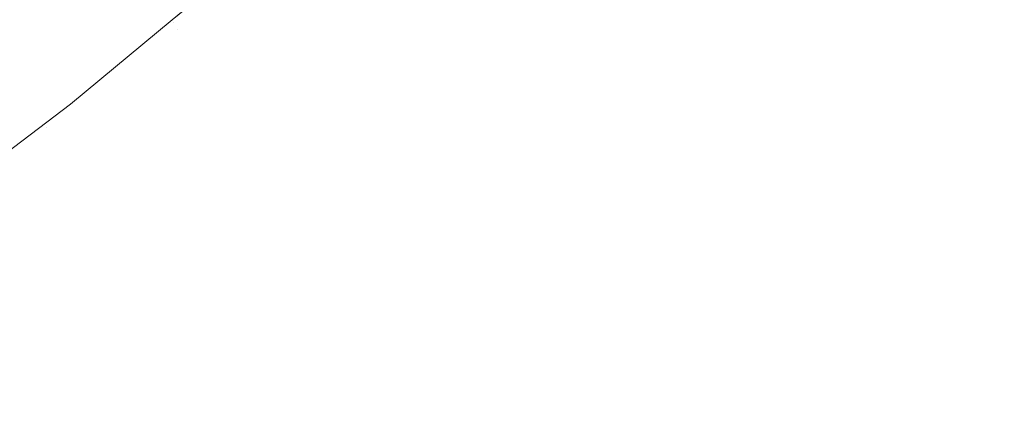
# Model space of a CAD drawing. Header units: centimetres. Extents: x -21.6 to 22.7, y 4.2 to 6.
# Tile 198 of 256: x 7.7597 to 7.79, y 4.5239 to 4.5358. Entities that reach past the tile are written whole.
import ezdxf

# ---------------------------------------------------------------- set-up
doc = ezdxf.new("R2010")
doc.units = ezdxf.units.CM
doc.header["$LTSCALE"] = 2.54
doc.layers.add('Lucido design-1', color=7, linetype='Continuous')

# ---------------------------------------------------------------- blocks, each defined once
blk = doc.blocks.new('Gruppo-3-1')
at = {"color": 7, "linetype": 'Continuous', "lineweight": 9}
blk.add_3dface([(-21.503423, 5.900212, -2276.22217), (-21.503423, 4.300212, -2276.22217), (22.630348, 4.300212, -2276.22217), (22.630348, 5.900212, -2276.22217)], dxfattribs=at)
for points, invisible_edges in [([(22.630348, 5.900212, -2277.02217), (22.630348, 4.300212, -2277.02217), (7.686575, 4.400896, -2277.02217), (7.695257, 4.401786, -2277.02217)], 10), ([(22.630348, 5.900212, -2277.02217), (7.695257, 4.401786, -2277.02217), (7.700788, 4.402588, -2277.02217)], 9), ([(7.700788, 4.402588, -2277.02217), (7.70392, 4.403043, -2277.02217), (22.630348, 5.900212, -2277.02217)], 10), ([(22.630348, 5.900212, -2277.02217), (7.70392, 4.403043, -2277.02217), (7.712563, 4.404668, -2277.02217)], 9), ([(22.630348, 5.900212, -2277.02217), (7.712563, 4.404668, -2277.02217), (7.721183, 4.406664, -2277.02217)], 9), ([(22.630348, 5.900212, -2277.02217), (7.721183, 4.406664, -2277.02217), (7.729779, 4.409037, -2277.02217)], 9), ([(22.630348, 5.900212, -2277.02217), (7.729779, 4.409037, -2277.02217), (7.738348, 4.411789, -2277.02217)], 9), ([(22.630348, 5.900212, -2277.02217), (7.738348, 4.411789, -2277.02217), (7.746887, 4.414929, -2277.02217)], 9), ([(22.630348, 5.900212, -2277.02217), (7.746887, 4.414929, -2277.02217), (7.755389, 4.418463, -2277.02217)], 9), ([(22.630348, 5.900212, -2277.02217), (7.755389, 4.418463, -2277.02217), (7.760056, 4.420633, -2277.02217)], 9), ([(7.760056, 4.420633, -2277.02217), (7.763851, 4.422398, -2277.02217), (22.630348, 5.900212, -2277.02217)], 10), ([(22.630348, 5.900212, -2277.02217), (7.763851, 4.422398, -2277.02217), (7.772266, 4.426742, -2277.02217)], 9), ([(22.630348, 5.900212, -2277.02217), (7.772266, 4.426742, -2277.02217), (7.780626, 4.431505, -2277.02217)], 9), ([(22.630348, 5.900212, -2277.02217), (7.780626, 4.431505, -2277.02217), (7.788922, 4.436696, -2277.02217)], 9), ([(22.630348, 5.900212, -2277.02217), (7.788922, 4.436696, -2277.02217), (7.797144, 4.442325, -2277.02217)], 9), ([(7.782015, 4.536553, -2276.97004), (7.785718, 4.540334, -2276.97004), (7.786339, 4.539477, -2276.972069), (7.782617, 4.535675, -2276.972069)], 15), ([(7.792863, 4.53954, -2276.980164), (7.789178, 4.535563, -2276.980164), (7.788414, 4.536616, -2276.978149), (7.792076, 4.540568, -2276.978149)], 15), ([(7.776633, 4.535261, -2276.963974), (7.776174, 4.535969, -2276.961965), (7.779929, 4.539593, -2276.961965), (7.780404, 4.538901, -2276.963974)], 15), ([(7.782617, 4.535675, -2276.972069), (7.786339, 4.539477, -2276.972069), (7.786995, 4.538572, -2276.974099), (7.783252, 4.534749, -2276.974099)], 15), ([(7.793689, 4.538462, -2276.98217), (7.789979, 4.534459, -2276.98217), (7.789178, 4.535563, -2276.980164), (7.792863, 4.53954, -2276.980164)], 15), ([(7.764386, 4.535819, -2276.71995), (7.764351, 4.535881, -2276.717712), (7.768183, 4.539172, -2276.717712), (7.76822, 4.539112, -2276.71995)], 15), ([(7.764386, 4.535819, -2276.71995), (7.76822, 4.539112, -2276.71995), (7.766796, 4.537836, -2276.72217)], 11), ([(7.770489, 4.5354, -2276.952099), (7.770202, 4.53587, -2276.95017), (7.773997, 4.539328, -2276.95017), (7.774296, 4.538868, -2276.952099)], 15), ([(7.758701, 4.535845, -2276.694654), (7.762571, 4.538972, -2276.694654), (7.762872, 4.538449, -2276.696987), (7.75899, 4.535311, -2276.696987)], 15), ([(7.768334, 4.538925, -2276.928615), (7.764496, 4.535628, -2276.928615), (7.764422, 4.535758, -2276.925344), (7.768257, 4.539052, -2276.925344)], 15), ([(7.766796, 4.537836, -2276.92217), (7.768257, 4.539052, -2276.925344), (7.764422, 4.535758, -2276.925344)], 11), ([(7.764554, 4.535528, -2276.930287), (7.764496, 4.535628, -2276.928615), (7.768334, 4.538925, -2276.928615), (7.76847, 4.538704, -2276.931982)], 15), ([(7.774296, 4.538868, -2276.952099), (7.774619, 4.538369, -2276.954044), (7.7708, 4.534891, -2276.954044), (7.770489, 4.5354, -2276.952099)], 15), ([(7.780404, 4.538901, -2276.963974), (7.780909, 4.538164, -2276.96599), (7.777121, 4.534508, -2276.96599), (7.776633, 4.535261, -2276.963974)], 15), ([(7.76847, 4.538704, -2276.931982), (7.764626, 4.535402, -2276.931982), (7.764554, 4.535528, -2276.930287)], 11), ([(7.764713, 4.535251, -2276.933702), (7.764626, 4.535402, -2276.931982), (7.76847, 4.538704, -2276.931982), (7.768561, 4.538555, -2276.933702)], 15), ([(7.768561, 4.538555, -2276.933702), (7.768668, 4.538379, -2276.935444), (7.764816, 4.535072, -2276.935444), (7.764713, 4.535251, -2276.933702)], 15), ([(7.783252, 4.534749, -2276.974099), (7.786995, 4.538572, -2276.974099), (7.787687, 4.537619, -2276.976126), (7.783921, 4.533774, -2276.976126)], 15), ([(7.75899, 4.535311, -2276.696987), (7.762872, 4.538449, -2276.696987), (7.763146, 4.537974, -2276.699319), (7.759252, 4.534828, -2276.699319)], 15), ([(7.764936, 4.534864, -2276.93721), (7.764816, 4.535072, -2276.935444), (7.768668, 4.538379, -2276.935444), (7.768792, 4.538176, -2276.93721)], 15), ([(7.771136, 4.534341, -2276.956004), (7.7708, 4.534891, -2276.954044), (7.774619, 4.538369, -2276.954044), (7.774967, 4.537832, -2276.956004)], 15), ([(7.759252, 4.534828, -2276.699319), (7.763146, 4.537974, -2276.699319), (7.763391, 4.537549, -2276.701649), (7.759487, 4.534394, -2276.701649)], 15), ([(7.768792, 4.538176, -2276.93721), (7.768934, 4.537943, -2276.938998), (7.765073, 4.534627, -2276.938998), (7.764936, 4.534864, -2276.93721)], 15), ([(7.765227, 4.534359, -2276.940809), (7.765073, 4.534627, -2276.938998), (7.768934, 4.537943, -2276.938998), (7.769095, 4.537681, -2276.940809)], 15), ([(7.777639, 4.533708, -2276.968013), (7.777121, 4.534508, -2276.96599), (7.780909, 4.538164, -2276.96599), (7.781446, 4.537382, -2276.968013)], 15), ([(7.764422, 4.535758, -2276.925344), (7.764374, 4.535828, -2276.92217), (7.766796, 4.537836, -2276.92217)], 9), ([(7.764374, 4.535828, -2276.72217), (7.766796, 4.537836, -2276.72217), (7.766796, 4.537836, -2276.92217), (7.764374, 4.535828, -2276.92217)], 10), ([(7.766796, 4.537836, -2276.72217), (7.764374, 4.535828, -2276.72217), (7.764386, 4.535819, -2276.71995)], 10), ([(7.769095, 4.537681, -2276.940809), (7.769275, 4.537386, -2276.942641), (7.7654, 4.534058, -2276.942641), (7.765227, 4.534359, -2276.940809)], 15), ([(7.774967, 4.537832, -2276.956004), (7.775342, 4.537253, -2276.957979), (7.771497, 4.53375, -2276.957979), (7.771136, 4.534341, -2276.956004)], 15), ([(7.783921, 4.533774, -2276.976126), (7.787687, 4.537619, -2276.976126), (7.788414, 4.536616, -2276.978149), (7.784625, 4.532747, -2276.978149)], 15), ([(7.759487, 4.534394, -2276.701649), (7.763391, 4.537549, -2276.701649), (7.763608, 4.537172, -2276.703974), (7.759695, 4.53401, -2276.703974)], 15), ([(7.765592, 4.533725, -2276.944493), (7.7654, 4.534058, -2276.942641), (7.769275, 4.537386, -2276.942641), (7.769475, 4.537059, -2276.944493)], 15), ([(7.781446, 4.537382, -2276.968013), (7.782015, 4.536553, -2276.97004), (7.778189, 4.53286, -2276.97004), (7.777639, 4.533708, -2276.968013)], 15), ([(7.759695, 4.53401, -2276.703974), (7.763608, 4.537172, -2276.703974), (7.763797, 4.536842, -2276.706291), (7.759877, 4.533674, -2276.706291)], 15), ([(7.769475, 4.537059, -2276.944493), (7.769695, 4.536698, -2276.946366), (7.765804, 4.533356, -2276.946366), (7.765592, 4.533725, -2276.944493)], 15), ([(7.771885, 4.533116, -2276.959966), (7.771497, 4.53375, -2276.957979), (7.775342, 4.537253, -2276.957979), (7.775744, 4.536633, -2276.959966)], 15), ([(7.759877, 4.533674, -2276.706291), (7.763797, 4.536842, -2276.706291), (7.76396, 4.53656, -2276.7086), (7.760033, 4.533386, -2276.7086)], 15), ([(7.766037, 4.532952, -2276.948259), (7.765804, 4.533356, -2276.946366), (7.769695, 4.536698, -2276.946366), (7.769937, 4.536302, -2276.948259)], 15), ([(7.760163, 4.533144, -2276.710899), (7.760033, 4.533386, -2276.7086), (7.76396, 4.53656, -2276.7086), (7.764096, 4.536323, -2276.710899)], 15), ([(7.775744, 4.536633, -2276.959966), (7.776174, 4.535969, -2276.961965), (7.772299, 4.532439, -2276.961965), (7.771885, 4.533116, -2276.959966)], 15), ([(7.782617, 4.535675, -2276.972069), (7.77877, 4.531963, -2276.972069), (7.778189, 4.53286, -2276.97004), (7.782015, 4.536553, -2276.97004)], 15), ([(7.784625, 4.532747, -2276.978149), (7.788414, 4.536616, -2276.978149), (7.789178, 4.535563, -2276.980164), (7.785365, 4.531669, -2276.980164)], 15), ([(7.764096, 4.536323, -2276.710899), (7.764206, 4.536132, -2276.713185), (7.760269, 4.532949, -2276.713185), (7.760163, 4.533144, -2276.710899)], 15), ([(7.76035, 4.5328, -2276.715456), (7.760269, 4.532949, -2276.713185), (7.764206, 4.536132, -2276.713185), (7.764291, 4.535985, -2276.715456)], 15), ([(7.769937, 4.536302, -2276.948259), (7.770202, 4.53587, -2276.95017), (7.766291, 4.532511, -2276.95017), (7.766037, 4.532952, -2276.948259)], 15), ([(7.764291, 4.535985, -2276.715456), (7.764351, 4.535881, -2276.717712), (7.760407, 4.532694, -2276.717712), (7.76035, 4.5328, -2276.715456)], 15), ([(7.760441, 4.532631, -2276.71995), (7.760407, 4.532694, -2276.717712), (7.764351, 4.535881, -2276.717712), (7.764386, 4.535819, -2276.71995)], 15), ([(7.761247, 4.533237, -2276.72217), (7.760441, 4.532631, -2276.71995), (7.764386, 4.535819, -2276.71995)], 11), ([(7.761247, 4.533237, -2276.92217), (7.764374, 4.535828, -2276.92217), (7.764422, 4.535758, -2276.925344)], 10), ([(7.764374, 4.535828, -2276.92217), (7.761247, 4.533237, -2276.92217), (7.761247, 4.533237, -2276.72217), (7.764374, 4.535828, -2276.72217)], 10), ([(7.764386, 4.535819, -2276.71995), (7.764374, 4.535828, -2276.72217), (7.761247, 4.533237, -2276.72217)], 9), ([(7.766567, 4.532031, -2276.952099), (7.766291, 4.532511, -2276.95017), (7.770202, 4.53587, -2276.95017), (7.770489, 4.5354, -2276.952099)], 15), ([(7.772741, 4.531715, -2276.963974), (7.772299, 4.532439, -2276.961965), (7.776174, 4.535969, -2276.961965), (7.776633, 4.535261, -2276.963974)], 15), ([(7.764422, 4.535758, -2276.925344), (7.760475, 4.532568, -2276.925344), (7.761247, 4.533237, -2276.92217)], 11), ([(7.760504, 4.532514, -2276.926967), (7.760475, 4.532568, -2276.925344), (7.764422, 4.535758, -2276.925344), (7.764496, 4.535628, -2276.928615)], 15), ([(7.764496, 4.535628, -2276.928615), (7.760546, 4.532436, -2276.928615), (7.760504, 4.532514, -2276.926967)], 11), ([(7.760602, 4.532334, -2276.930287), (7.760546, 4.532436, -2276.928615), (7.764496, 4.535628, -2276.928615), (7.764554, 4.535528, -2276.930287)], 15), ([(7.764554, 4.535528, -2276.930287), (7.764626, 4.535402, -2276.931982), (7.760671, 4.532206, -2276.931982), (7.760602, 4.532334, -2276.930287)], 15), ([(7.783252, 4.534749, -2276.974099), (7.779384, 4.531016, -2276.974099), (7.77877, 4.531963, -2276.972069), (7.782617, 4.535675, -2276.972069)], 15), ([(7.785365, 4.531669, -2276.980164), (7.789178, 4.535563, -2276.980164), (7.789979, 4.534459, -2276.98217), (7.78614, 4.530538, -2276.98217)], 15), ([(7.760755, 4.532051, -2276.933702), (7.760671, 4.532206, -2276.931982), (7.764626, 4.535402, -2276.931982), (7.764713, 4.535251, -2276.933702)], 15), ([(7.764713, 4.535251, -2276.933702), (7.764816, 4.535072, -2276.935444), (7.760853, 4.531869, -2276.935444), (7.760755, 4.532051, -2276.933702)], 15), ([(7.770489, 4.5354, -2276.952099), (7.7708, 4.534891, -2276.954044), (7.766866, 4.531512, -2276.954044), (7.766567, 4.532031, -2276.952099)], 15), ([(7.776633, 4.535261, -2276.963974), (7.777121, 4.534508, -2276.96599), (7.773212, 4.530946, -2276.96599), (7.772741, 4.531715, -2276.963974)], 15), ([(7.760968, 4.531657, -2276.93721), (7.760853, 4.531869, -2276.935444), (7.764816, 4.535072, -2276.935444), (7.764936, 4.534864, -2276.93721)], 15), ([(7.764936, 4.534864, -2276.93721), (7.765073, 4.534627, -2276.938998), (7.761099, 4.531415, -2276.938998), (7.760968, 4.531657, -2276.93721)], 15), ([(7.767189, 4.530951, -2276.956004), (7.766866, 4.531512, -2276.954044), (7.7708, 4.534891, -2276.954044), (7.771136, 4.534341, -2276.956004)], 15), ([(7.761247, 4.531142, -2276.940809), (7.761099, 4.531415, -2276.938998), (7.765073, 4.534627, -2276.938998), (7.765227, 4.534359, -2276.940809)], 15), ([(7.783921, 4.533774, -2276.976126), (7.78003, 4.530018, -2276.976126), (7.779384, 4.531016, -2276.974099), (7.783252, 4.534749, -2276.974099)], 15), ([(7.759695, 4.53401, -2276.703974), (7.755674, 4.530958, -2276.703974), (7.755475, 4.531349, -2276.701649), (7.759487, 4.534394, -2276.701649)], 15), ([(7.765227, 4.534359, -2276.940809), (7.7654, 4.534058, -2276.942641), (7.761412, 4.530836, -2276.942641), (7.761247, 4.531142, -2276.940809)], 15), ([(7.771136, 4.534341, -2276.956004), (7.771497, 4.53375, -2276.957979), (7.767536, 4.530348, -2276.957979), (7.767189, 4.530951, -2276.956004)], 15), ([(7.773212, 4.530946, -2276.96599), (7.777121, 4.534508, -2276.96599), (7.777639, 4.533708, -2276.968013), (7.773711, 4.530128, -2276.968013)], 15), ([(7.786952, 4.529355, -2276.984163), (7.78614, 4.530538, -2276.98217), (7.789979, 4.534459, -2276.98217), (7.790818, 4.533302, -2276.984163)], 15), ([(7.759877, 4.533674, -2276.706291), (7.755848, 4.530616, -2276.706291), (7.755674, 4.530958, -2276.703974), (7.759695, 4.53401, -2276.703974)], 15), ([(7.761596, 4.530496, -2276.944493), (7.761412, 4.530836, -2276.942641), (7.7654, 4.534058, -2276.942641), (7.765592, 4.533725, -2276.944493)], 15), ([(7.760033, 4.533386, -2276.7086), (7.755997, 4.530323, -2276.7086), (7.755848, 4.530616, -2276.706291), (7.759877, 4.533674, -2276.706291)], 15), ([(7.765592, 4.533725, -2276.944493), (7.765804, 4.533356, -2276.946366), (7.7618, 4.53012, -2276.946366), (7.761596, 4.530496, -2276.944493)], 15), ([(7.767908, 4.529701, -2276.959966), (7.767536, 4.530348, -2276.957979), (7.771497, 4.53375, -2276.957979), (7.771885, 4.533116, -2276.959966)], 15), ([(7.773711, 4.530128, -2276.968013), (7.777639, 4.533708, -2276.968013), (7.778189, 4.53286, -2276.97004), (7.774241, 4.529262, -2276.97004)], 15), ([(7.784625, 4.532747, -2276.978149), (7.78071, 4.528968, -2276.978149), (7.78003, 4.530018, -2276.976126), (7.783921, 4.533774, -2276.976126)], 15), ([(7.756121, 4.530077, -2276.710899), (7.755997, 4.530323, -2276.7086), (7.760033, 4.533386, -2276.7086), (7.760163, 4.533144, -2276.710899)], 15), ([(7.762023, 4.529708, -2276.948259), (7.7618, 4.53012, -2276.946366), (7.765804, 4.533356, -2276.946366), (7.766037, 4.532952, -2276.948259)], 15), ([(7.760163, 4.533144, -2276.710899), (7.760269, 4.532949, -2276.713185), (7.756222, 4.529878, -2276.713185), (7.756121, 4.530077, -2276.710899)], 15), ([(7.760475, 4.532568, -2276.925344), (7.756419, 4.52949, -2276.925344), (7.756387, 4.529547, -2276.92217), (7.761247, 4.533237, -2276.92217)], 11), ([(7.756387, 4.529547, -2276.72217), (7.761247, 4.533237, -2276.72217), (7.761247, 4.533237, -2276.92217), (7.756387, 4.529547, -2276.92217)], 10), ([(7.760441, 4.532631, -2276.71995), (7.761247, 4.533237, -2276.72217), (7.756387, 4.529547, -2276.72217), (7.756387, 4.529554, -2276.71995)], 13), ([(7.771885, 4.533116, -2276.959966), (7.772299, 4.532439, -2276.961965), (7.768306, 4.529009, -2276.961965), (7.767908, 4.529701, -2276.959966)], 15), ([(7.790818, 4.533302, -2276.984163), (7.791694, 4.532094, -2276.986141), (7.787801, 4.528118, -2276.986141), (7.786952, 4.529355, -2276.984163)], 15), ([(7.7563, 4.529726, -2276.715456), (7.756222, 4.529878, -2276.713185), (7.760269, 4.532949, -2276.713185), (7.76035, 4.5328, -2276.715456)], 15), ([(7.76035, 4.5328, -2276.715456), (7.760407, 4.532694, -2276.717712), (7.756354, 4.529618, -2276.717712), (7.7563, 4.529726, -2276.715456)], 15), ([(7.766037, 4.532952, -2276.948259), (7.766291, 4.532511, -2276.95017), (7.762266, 4.529258, -2276.95017), (7.762023, 4.529708, -2276.948259)], 15), ([(7.774241, 4.529262, -2276.97004), (7.778189, 4.53286, -2276.97004), (7.77877, 4.531963, -2276.972069), (7.774801, 4.528346, -2276.972069)], 15), ([(7.785365, 4.531669, -2276.980164), (7.781425, 4.527866, -2276.980164), (7.78071, 4.528968, -2276.978149), (7.784625, 4.532747, -2276.978149)], 15), ([(7.756387, 4.529554, -2276.71995), (7.756354, 4.529618, -2276.717712), (7.760407, 4.532694, -2276.717712), (7.760441, 4.532631, -2276.71995)], 15), ([(7.756447, 4.529435, -2276.926967), (7.756419, 4.52949, -2276.925344), (7.760475, 4.532568, -2276.925344), (7.760504, 4.532514, -2276.926967)], 15), ([(7.760504, 4.532514, -2276.926967), (7.760546, 4.532436, -2276.928615), (7.756487, 4.529356, -2276.928615), (7.756447, 4.529435, -2276.926967)], 15), ([(7.75654, 4.529252, -2276.930287), (7.756487, 4.529356, -2276.928615), (7.760546, 4.532436, -2276.928615), (7.760602, 4.532334, -2276.930287)], 15), ([(7.762531, 4.528769, -2276.952099), (7.762266, 4.529258, -2276.95017), (7.766291, 4.532511, -2276.95017), (7.766567, 4.532031, -2276.952099)], 15), ([(7.768731, 4.528272, -2276.963974), (7.768306, 4.529009, -2276.961965), (7.772299, 4.532439, -2276.961965), (7.772741, 4.531715, -2276.963974)], 15), ([(7.760602, 4.532334, -2276.930287), (7.760671, 4.532206, -2276.931982), (7.756606, 4.529121, -2276.931982), (7.75654, 4.529252, -2276.930287)], 15), ([(7.756686, 4.528964, -2276.933702), (7.756606, 4.529121, -2276.931982), (7.760671, 4.532206, -2276.931982), (7.760755, 4.532051, -2276.933702)], 15), ([(7.760755, 4.532051, -2276.933702), (7.760853, 4.531869, -2276.935444), (7.756781, 4.528778, -2276.935444), (7.756686, 4.528964, -2276.933702)], 15), ([(7.75689, 4.528563, -2276.93721), (7.756781, 4.528778, -2276.935444), (7.760853, 4.531869, -2276.935444), (7.760968, 4.531657, -2276.93721)], 15), ([(7.766567, 4.532031, -2276.952099), (7.766866, 4.531512, -2276.954044), (7.762817, 4.52824, -2276.954044), (7.762531, 4.528769, -2276.952099)], 15), ([(7.774801, 4.528346, -2276.972069), (7.77877, 4.531963, -2276.972069), (7.779384, 4.531016, -2276.974099), (7.775392, 4.527379, -2276.974099)], 15), ([(7.788687, 4.526827, -2276.988101), (7.787801, 4.528118, -2276.986141), (7.791694, 4.532094, -2276.986141), (7.792609, 4.530833, -2276.988101)], 15), ([(7.760968, 4.531657, -2276.93721), (7.761099, 4.531415, -2276.938998), (7.757015, 4.528316, -2276.938998), (7.75689, 4.528563, -2276.93721)], 15), ([(7.772741, 4.531715, -2276.963974), (7.773212, 4.530946, -2276.96599), (7.769183, 4.527486, -2276.96599), (7.768731, 4.528272, -2276.963974)], 15), ([(7.78614, 4.530538, -2276.98217), (7.782174, 4.52671, -2276.98217), (7.781425, 4.527866, -2276.980164), (7.785365, 4.531669, -2276.980164)], 15), ([(7.757157, 4.528038, -2276.940809), (7.757015, 4.528316, -2276.938998), (7.761099, 4.531415, -2276.938998), (7.761247, 4.531142, -2276.940809)], 15), ([(7.763127, 4.527668, -2276.956004), (7.762817, 4.52824, -2276.954044), (7.766866, 4.531512, -2276.954044), (7.767189, 4.530951, -2276.956004)], 15), ([(7.761247, 4.531142, -2276.940809), (7.761412, 4.530836, -2276.942641), (7.757315, 4.527726, -2276.942641), (7.757157, 4.528038, -2276.940809)], 15), ([(7.767189, 4.530951, -2276.956004), (7.767536, 4.530348, -2276.957979), (7.763459, 4.527053, -2276.957979), (7.763127, 4.527668, -2276.956004)], 15), ([(7.773711, 4.530128, -2276.968013), (7.769664, 4.526652, -2276.968013), (7.769183, 4.527486, -2276.96599), (7.773212, 4.530946, -2276.96599)], 15), ([(7.775392, 4.527379, -2276.974099), (7.779384, 4.531016, -2276.974099), (7.78003, 4.530018, -2276.976126), (7.776015, 4.52636, -2276.976126)], 15), ([(7.757491, 4.52738, -2276.944493), (7.757315, 4.527726, -2276.942641), (7.761412, 4.530836, -2276.942641), (7.761596, 4.530496, -2276.944493)], 15), ([(7.792609, 4.530833, -2276.988101), (7.793563, 4.529518, -2276.990039), (7.78961, 4.525481, -2276.990039), (7.788687, 4.526827, -2276.988101)], 15), ([(7.761596, 4.530496, -2276.944493), (7.7618, 4.53012, -2276.946366), (7.757685, 4.526997, -2276.946366), (7.757491, 4.52738, -2276.944493)], 15), ([(7.763816, 4.526394, -2276.959966), (7.763459, 4.527053, -2276.957979), (7.767536, 4.530348, -2276.957979), (7.767908, 4.529701, -2276.959966)], 15), ([(7.782958, 4.5255, -2276.984163), (7.782174, 4.52671, -2276.98217), (7.78614, 4.530538, -2276.98217), (7.786952, 4.529355, -2276.984163)], 15), ([(7.757898, 4.526578, -2276.948259), (7.757685, 4.526997, -2276.946366), (7.7618, 4.53012, -2276.946366), (7.762023, 4.529708, -2276.948259)], 15), ([(7.774241, 4.529262, -2276.97004), (7.770172, 4.525768, -2276.97004), (7.769664, 4.526652, -2276.968013), (7.773711, 4.530128, -2276.968013)], 15), ([(7.776015, 4.52636, -2276.976126), (7.78003, 4.530018, -2276.976126), (7.78071, 4.528968, -2276.978149), (7.77667, 4.525287, -2276.978149)], 15), ([(7.762023, 4.529708, -2276.948259), (7.762266, 4.529258, -2276.95017), (7.75813, 4.52612, -2276.95017), (7.757898, 4.526578, -2276.948259)], 15), ([(7.767908, 4.529701, -2276.959966), (7.768306, 4.529009, -2276.961965), (7.764198, 4.525689, -2276.961965), (7.763816, 4.526394, -2276.959966)], 15), ([(7.78961, 4.525481, -2276.990039), (7.793563, 4.529518, -2276.990039), (7.794555, 4.52815, -2276.991952), (7.79057, 4.524081, -2276.991952)], 15), ([(7.758383, 4.525622, -2276.952099), (7.75813, 4.52612, -2276.95017), (7.762266, 4.529258, -2276.95017), (7.762531, 4.528769, -2276.952099)], 15), ([(7.774801, 4.528346, -2276.972069), (7.770711, 4.524833, -2276.972069), (7.770172, 4.525768, -2276.97004), (7.774241, 4.529262, -2276.97004)], 15), ([(7.786952, 4.529355, -2276.984163), (7.787801, 4.528118, -2276.986141), (7.783778, 4.524235, -2276.986141), (7.782958, 4.5255, -2276.984163)], 15), ([(7.764605, 4.524937, -2276.963974), (7.764198, 4.525689, -2276.961965), (7.768306, 4.529009, -2276.961965), (7.768731, 4.528272, -2276.963974)], 15), ([(7.77667, 4.525287, -2276.978149), (7.78071, 4.528968, -2276.978149), (7.781425, 4.527866, -2276.980164), (7.777359, 4.524161, -2276.980164)], 15), ([(7.762531, 4.528769, -2276.952099), (7.762817, 4.52824, -2276.954044), (7.758657, 4.525082, -2276.954044), (7.758383, 4.525622, -2276.952099)], 15), ([(7.758953, 4.5245, -2276.956004), (7.758657, 4.525082, -2276.954044), (7.762817, 4.52824, -2276.954044), (7.763127, 4.527668, -2276.956004)], 15), ([(7.768731, 4.528272, -2276.963974), (7.769183, 4.527486, -2276.96599), (7.765038, 4.524136, -2276.96599), (7.764605, 4.524937, -2276.963974)], 15), ([(7.775392, 4.527379, -2276.974099), (7.771279, 4.523846, -2276.974099), (7.770711, 4.524833, -2276.972069), (7.774801, 4.528346, -2276.972069)], 15), ([(7.784633, 4.522914, -2276.988101), (7.783778, 4.524235, -2276.986141), (7.787801, 4.528118, -2276.986141), (7.788687, 4.526827, -2276.988101)], 15), ([(7.763127, 4.527668, -2276.956004), (7.763459, 4.527053, -2276.957979), (7.75927, 4.523874, -2276.957979), (7.758953, 4.5245, -2276.956004)], 15), ([(7.777359, 4.524161, -2276.980164), (7.781425, 4.527866, -2276.980164), (7.782174, 4.52671, -2276.98217), (7.778081, 4.52298, -2276.98217)], 15), ([(7.765038, 4.524136, -2276.96599), (7.769183, 4.527486, -2276.96599), (7.769664, 4.526652, -2276.968013), (7.765498, 4.523286, -2276.968013)], 15), ([(7.776015, 4.52636, -2276.976126), (7.771878, 4.522806, -2276.976126), (7.771279, 4.523846, -2276.974099), (7.775392, 4.527379, -2276.974099)], 15), ([(7.759611, 4.523203, -2276.959966), (7.75927, 4.523874, -2276.957979), (7.763459, 4.527053, -2276.957979), (7.763816, 4.526394, -2276.959966)], 15), ([(7.778836, 4.521744, -2276.984163), (7.778081, 4.52298, -2276.98217), (7.782174, 4.52671, -2276.98217), (7.782958, 4.5255, -2276.984163)], 15), ([(7.788687, 4.526827, -2276.988101), (7.78961, 4.525481, -2276.990039), (7.785525, 4.521538, -2276.990039), (7.784633, 4.522914, -2276.988101)], 15), ([(7.763816, 4.526394, -2276.959966), (7.764198, 4.525689, -2276.961965), (7.759976, 4.522485, -2276.961965), (7.759611, 4.523203, -2276.959966)], 15), ([(7.765498, 4.523286, -2276.968013), (7.769664, 4.526652, -2276.968013), (7.770172, 4.525768, -2276.97004), (7.765986, 4.522385, -2276.97004)], 15), ([(7.77667, 4.525287, -2276.978149), (7.772507, 4.521712, -2276.978149), (7.771878, 4.522806, -2276.976126), (7.776015, 4.52636, -2276.976126)], 15), ([(7.760365, 4.521719, -2276.963974), (7.759976, 4.522485, -2276.961965), (7.764198, 4.525689, -2276.961965), (7.764605, 4.524937, -2276.963974)], 15), ([(7.765986, 4.522385, -2276.97004), (7.770172, 4.525768, -2276.97004), (7.770711, 4.524833, -2276.972069), (7.766502, 4.521432, -2276.972069)], 15), ([(7.782958, 4.5255, -2276.984163), (7.783778, 4.524235, -2276.986141), (7.779626, 4.520452, -2276.986141), (7.778836, 4.521744, -2276.984163)], 15), ([(7.79057, 4.524081, -2276.991952), (7.786453, 4.520106, -2276.991952), (7.785525, 4.521538, -2276.990039), (7.78961, 4.525481, -2276.990039)], 15), ([(7.777359, 4.524161, -2276.980164), (7.773169, 4.520563, -2276.980164), (7.772507, 4.521712, -2276.978149), (7.77667, 4.525287, -2276.978149)], 15), ([(7.764605, 4.524937, -2276.963974), (7.765038, 4.524136, -2276.96599), (7.760779, 4.520903, -2276.96599), (7.760365, 4.521719, -2276.963974)], 15), ([(7.766502, 4.521432, -2276.972069), (7.770711, 4.524833, -2276.972069), (7.771279, 4.523846, -2276.974099), (7.767046, 4.520426, -2276.974099)], 15), ([(7.765498, 4.523286, -2276.968013), (7.761218, 4.520038, -2276.968013), (7.760779, 4.520903, -2276.96599), (7.765038, 4.524136, -2276.96599)], 15), ([(7.778081, 4.52298, -2276.98217), (7.773863, 4.519358, -2276.98217), (7.773169, 4.520563, -2276.980164), (7.777359, 4.524161, -2276.980164)], 15), ([(7.78045, 4.519103, -2276.988101), (7.779626, 4.520452, -2276.986141), (7.783778, 4.524235, -2276.986141), (7.784633, 4.522914, -2276.988101)], 15), ([(7.791568, 4.522626, -2276.993838), (7.787417, 4.518618, -2276.993838), (7.786453, 4.520106, -2276.991952), (7.79057, 4.524081, -2276.991952)], 15)]:
    blk.add_3dface(points, dxfattribs=dict(at, invisible_edges=invisible_edges))
blk = doc.blocks.new('Gruppo-4-1')
at = {"color": 7}
blk.add_blockref('Gruppo-3-1', (0, 0), dxfattribs=at)

msp = doc.modelspace()

# ---------------------------------------------------------------- block references
at = {"layer": 'Lucido design-1', "color": 7}
msp.add_blockref('Gruppo-4-1', (0, 0), dxfattribs=at)

doc.saveas('drawing.dxf')
